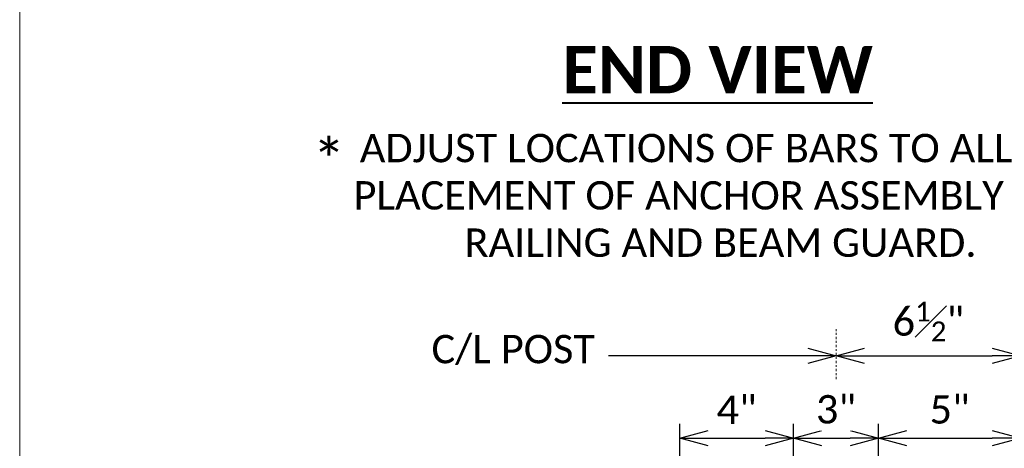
# Model space of a CAD drawing. Extents: x 5346 to 20707, y 13094 to 24070.
# Tile 2 of 14: x 5346 to 5398, y 23913 to 23936. Entities that reach past the tile are written whole.
import ezdxf
from ezdxf import colors
from ezdxf.entities.mleader import LeaderData, LeaderLine
from ezdxf.enums import TextEntityAlignment as Align
from ezdxf.math import Vec2, Vec3

# ---------------------------------------------------------------- set-up
doc = ezdxf.new("R2010")
doc.units = 0
doc.header["$MEASUREMENT"] = 0
doc.linetypes.add('Wisdot4', pattern=[0.28125, 0.125, -0.0625, 0.03125, -0.0625])
for name, color, linetype, lineweight in [('B_ANNO_DIM', 7, 'Continuous', 18), ('B_ANNO_TEXT', 7, 'Continuous', 18), ('B_ANNO_TEXT_TITLE', 7, 'Continuous', 40), ('B_CNTR', 1, 'Wisdot4', 18)]:
    doc.layers.add(name, color=color, linetype=linetype, lineweight=lineweight)
doc.layers.add('B_ANNO_NOPLOT', color=47, linetype='Continuous', lineweight=18, plot=False)
doc.styles.add('Annotative', font='calibri.ttf', dxfattribs={"height": 0.0625})
doc.styles.get("Standard").update_dxf_attribs({"font": 'calibri.ttf'})
doc.styles.add('Title', font='calibrib.ttf', dxfattribs={"height": 0.125})
doc.dimstyles.new('Annotative', dxfattribs={"dimscale": 0, "dimtxt": 0.0625, "dimasz": 0.0625, "dimexe": 0.03125, "dimexo": 0.03125, "dimgap": 0.03125, "dimtad": 1, "dimdec": 3, "dimzin": 3, "dimdsep": 46, "dimlunit": 4, "dimtxsty": 'Standard', "dimblk": 'OPEN30', "dimcen": 0.03125, "dimaunit": 1, "dimadec": 0, "dimazin": 3, "dimtfac": 0.75, "dimtdec": 3, "dimtofl": 0, "dimtmove": 0, "dimatfit": 3, "dimldrblk": 'OPEN30', "dimfxl": 1, "dimtfill": 1, "dimfrac": 1, "dimtolj": 1, "dimtzin": 0, "dimarcsym": 0})

# ---------------------------------------------------------------- blocks, each defined once
blk = doc.blocks.new('*U110')
at = {"layer": 'B_ANNO_NOPLOT', "flags": 128}
blk.add_lwpolyline([(0, 0), (-1.005828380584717e-07, 252.0000000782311), (323.9276625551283, 252.0000001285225), (323.9276625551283, 238.8551612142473), (377.9999998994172, 238.8551612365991), (377.9999999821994, 40.49960530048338), (316.5707527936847, 40.49960528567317), (316.570752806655, 1.229345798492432e-07)], close=True, dxfattribs=at)
at = {"layer": 'B_ANNO_DIM', "style": 'Annotative'}
for tag, p in [('JTO', (272.848940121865, 214.6930781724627)), ('BAR6', (280.7445513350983, 150.1927506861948)), ('BAR7', (280.7274809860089, 131.085370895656)), ('SPA2', (291.8077540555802, 121.3197255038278)), ('BAR9', (309.4236035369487, 121.3326873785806)), ('BAR10', (316.0582376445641, 121.3286500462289))]:
    blk.add_attdef(tag, p, '', height=1.5, dxfattribs=at)
blk.add_attdef('BAR8', text='', height=1.5, dxfattribs=at).set_placement((302.7779506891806, 131.0174886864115), align=Align.RIGHT)
blk = doc.blocks.new('_Open30')
at = {"color": 0, "linetype": 'ByBlock', "lineweight": -2}
for p, q in [((-1, 0.26794919), (0, 0)), ((0, 0), (-1, -0.26794919)), ((0, 0), (-1, 0))]:
    blk.add_line(p, q, dxfattribs=at)
blk = doc.blocks.new('*D33')
at = {"layer": 'B_ANNO_DIM', "color": 0, "lineweight": -2, "transparency": 16777216}
for p, q in [((5391.610044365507, 23911.69663094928), (5391.610044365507, 23914.44118670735)), ((5388.609955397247, 23913.69118670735), (5390.110044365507, 23913.69118670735))]:
    blk.add_line(p, q, dxfattribs=at)
at = {"layer": 'Defpoints', "color": 0, "transparency": 16777216}
for p in [(5387.109955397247, 23913.69118670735), (5391.610044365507, 23913.69118670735), (5391.610044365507, 23910.94663094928)]:
    blk.add_point(p, dxfattribs=at)
at = {"layer": 'B_ANNO_DIM', "color": 0, "lineweight": -2, "transparency": 16777216, "xscale": 1.5, "yscale": 1.5, "zscale": 1.5, "rotation": 180}
blk.add_blockref('_Open30', (5387.109955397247, 23913.69118670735), dxfattribs=at)
at = {"layer": 'B_ANNO_DIM', "color": 0, "lineweight": -2, "transparency": 16777216, "xscale": 1.5, "yscale": 1.5, "zscale": 1.5}
blk.add_blockref('_Open30', (5391.610044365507, 23913.69118670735), dxfattribs=at)
at = {"layer": 'B_ANNO_DIM', "color": 0, "transparency": 16777216, "insert": (5389.359999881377, 23915.20964824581), "char_height": 1.5, "attachment_point": 5, "bg_fill": 3, "box_fill_scale": 1.25, "bg_fill_color": 256, "bg_fill_true_color": 13158600, "bg_fill_transparency": 0}
blk.add_mtext('\\A1;3"', dxfattribs=at)
blk = doc.blocks.new('*D34')
at = {"layer": 'B_ANNO_DIM', "color": 0, "lineweight": -2, "transparency": 16777216}
for p, q in [((5381.116000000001, 23898.08080246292), (5381.116000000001, 23914.44118670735)), ((5387.109955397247, 23911.69663094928), (5387.109955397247, 23914.44118670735)), ((5382.616000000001, 23913.69118670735), (5385.609955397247, 23913.69118670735))]:
    blk.add_line(p, q, dxfattribs=at)
at = {"layer": 'Defpoints', "color": 0, "transparency": 16777216}
for p in [(5387.109955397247, 23913.69118670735), (5387.109955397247, 23910.94663094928), (5381.116000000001, 23897.33080246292)]:
    blk.add_point(p, dxfattribs=at)
at = {"layer": 'B_ANNO_DIM', "color": 0, "lineweight": -2, "transparency": 16777216, "xscale": 1.5, "yscale": 1.5, "zscale": 1.5, "rotation": 180}
blk.add_blockref('_Open30', (5381.116000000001, 23913.69118670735), dxfattribs=at)
at = {"layer": 'B_ANNO_DIM', "color": 0, "lineweight": -2, "transparency": 16777216, "xscale": 1.5, "yscale": 1.5, "zscale": 1.5}
blk.add_blockref('_Open30', (5387.109955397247, 23913.69118670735), dxfattribs=at)
at = {"layer": 'B_ANNO_DIM', "color": 0, "transparency": 16777216, "insert": (5384.112977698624, 23915.19464824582), "char_height": 1.5, "attachment_point": 5, "bg_fill": 3, "box_fill_scale": 1.25, "bg_fill_color": 256, "bg_fill_true_color": 13158600, "bg_fill_transparency": 0}
blk.add_mtext('\\A1;4"', dxfattribs=at)
blk = doc.blocks.new('*D35')
at = {"layer": 'B_ANNO_DIM', "color": 0, "lineweight": -2, "transparency": 16777216}
blk.add_line((5393.110044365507, 23913.69118670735), (5397.616000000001, 23913.69118670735), dxfattribs=at)
at = {"layer": 'Defpoints', "color": 0, "transparency": 16777216}
for p in [(5391.610044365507, 23913.69118670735), (5399.116000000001, 23913.69118670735), (5399.116000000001, 23913.69118670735)]:
    blk.add_point(p, dxfattribs=at)
at = {"layer": 'B_ANNO_DIM', "color": 0, "lineweight": -2, "transparency": 16777216, "xscale": 1.5, "yscale": 1.5, "zscale": 1.5, "rotation": 180}
blk.add_blockref('_Open30', (5391.610044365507, 23913.69118670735), dxfattribs=at)
at = {"layer": 'B_ANNO_DIM', "color": 0, "lineweight": -2, "transparency": 16777216, "xscale": 1.5, "yscale": 1.5, "zscale": 1.5}
blk.add_blockref('_Open30', (5399.116000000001, 23913.69118670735), dxfattribs=at)
at = {"layer": 'B_ANNO_DIM', "color": 0, "transparency": 16777216, "insert": (5395.363022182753, 23915.20214824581), "char_height": 1.5, "attachment_point": 5, "bg_fill": 3, "box_fill_scale": 1.25, "bg_fill_color": 256, "bg_fill_true_color": 13158600, "bg_fill_transparency": 0}
blk.add_mtext('\\A1;5"', dxfattribs=at)
blk = doc.blocks.new('*D36')
at = {"layer": 'B_ANNO_DIM', "color": 0, "lineweight": -2, "transparency": 16777216}
for p, q in [((5399.116000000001, 23898.03655836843), (5399.116000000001, 23918.79108955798)), ((5390.866000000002, 23918.04108955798), (5397.616000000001, 23918.04108955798))]:
    blk.add_line(p, q, dxfattribs=at)
at = {"layer": 'Defpoints', "color": 0, "transparency": 16777216}
for p in [(5389.366000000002, 23918.04108955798), (5399.116000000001, 23918.04108955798), (5399.116000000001, 23897.28655836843)]:
    blk.add_point(p, dxfattribs=at)
at = {"layer": 'B_ANNO_DIM', "color": 0, "lineweight": -2, "transparency": 16777216, "xscale": 1.5, "yscale": 1.5, "zscale": 1.5, "rotation": 180}
blk.add_blockref('_Open30', (5389.366000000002, 23918.04108955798), dxfattribs=at)
at = {"layer": 'B_ANNO_DIM', "color": 0, "lineweight": -2, "transparency": 16777216, "xscale": 1.5, "yscale": 1.5, "zscale": 1.5}
blk.add_blockref('_Open30', (5399.116000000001, 23918.04108955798), dxfattribs=at)
at = {"layer": 'B_ANNO_DIM', "color": 0, "transparency": 16777216, "insert": (5394.241000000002, 23919.85851263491), "char_height": 1.5, "attachment_point": 5, "bg_fill": 3, "box_fill_scale": 1.25, "bg_fill_color": 256, "bg_fill_true_color": 13158600, "bg_fill_transparency": 0}
blk.add_mtext('\\A1;6{\\H0.7x;\\S1#2;}"', dxfattribs=at)
blk = doc.blocks.new('INS_RAILCOMB3T_BASE')
at = {"layer": 'B_ANNO_NOPLOT', "flags": 128}
blk.add_lwpolyline([(0, 0), (-1.005828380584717e-07, 252.0000000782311), (323.9276625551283, 252.0000001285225), (323.9276625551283, 238.8551612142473), (377.9999998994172, 238.8551612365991), (377.9999999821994, 40.49960530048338), (316.5707527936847, 40.49960528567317), (316.570752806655, 1.229345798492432e-07)], close=True, dxfattribs=at)
at = {"layer": 'B_CNTR'}
blk.add_line((43.12375279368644, 99.0203892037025), (43.12375279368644, 101.6749763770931), dxfattribs=at)
at = {"layer": 'B_ANNO_DIM', "style": 'Annotative'}
for tag, p in [('SHT', (195.6155375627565, 204.5169053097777)), ('BAR15', (345.6115918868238, 131.0624470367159)), ('SPA3', (173.5596540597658, 121.2896680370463)), ('DIM1', (189.749927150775, 121.3361886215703)), ('BAR12', (20.48248101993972, 59.95043916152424)), ('BAR13', (20.50314153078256, 55.44165593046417)), ('BAR14', (20.50775280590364, 28.90893566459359))]:
    blk.add_attdef(tag, p, '', height=1.5, dxfattribs=at)
at = {"layer": 'B_ANNO_TEXT', "attachment_point": 1, "line_spacing_factor": 0.99999950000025, "style": 'Annotative'}
for s, insert, char_height, width in [('\\A1;*', (15.46221999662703, 111.6636339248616), 2.250001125, 178.7647335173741), ('\\pxqc;ADJUST LOCATIONS OF BARS TO ALLOW\\PPLACEMENT OF ANCHOR ASSEMBLY FOR\\PRAILING AND BEAM GUARD.', (-22.57056690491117, 111.9944933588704), 1.50000075, 119.1764890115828)]:
    blk.add_mtext(s, dxfattribs=dict(at, insert=insert, char_height=char_height, width=width))
at = {"layer": 'B_ANNO_TEXT_TITLE', "linetype": 'Continuous', "lineweight": 40, "insert": (28.66045120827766, 116.6374358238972), "char_height": 2.499999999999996, "attachment_point": 1, "line_spacing_factor": 0.8, "style": 'Title', "bg_fill": 3, "box_fill_scale": 1.5, "bg_fill_color": 255, "bg_fill_transparency": 0}
blk.add_mtext('{\\LEND VIEW}', dxfattribs=at)
at = {"layer": 'B_ANNO_DIM'}
dim = blk.add_linear_dim(base=(45.36779715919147, 95.90879199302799), p1=(40.86770819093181, 95.90879199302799), p2=(45.36779715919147, 93.16423623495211), text='3"', dimstyle='Annotative', dxfattribs=at)
dim.commit()
dim.dimension.update_dxf_attribs({"geometry": '*D33', "text_midpoint": (43.11775267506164, 97.42725353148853), "insert": (-5346.242247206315, -23817.78239471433)})
for base, p1, p2, text, picture, middle in [((40.86770819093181, 95.90879199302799), (34.87375279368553, 79.54840774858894), (40.86770819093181, 93.16423623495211), '4"', '*D34', (37.87073049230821, 97.41225353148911)), ((52.87375279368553, 95.90879199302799), (45.36779715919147, 95.90879199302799), (52.87375279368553, 95.90879199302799), '5"', '*D35', (49.12077497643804, 97.41975353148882))]:
    dim = blk.add_linear_dim(base=base, p1=p1, p2=p2, text=text, dimstyle='Annotative', dxfattribs=at)
    dim.commit()
    dim.dimension.update_dxf_attribs({"geometry": picture, "text_midpoint": middle, "insert": (-5346.242247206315, -23817.78239471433)})
dim = blk.add_linear_dim(base=(52.87375279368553, 100.2586948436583), p1=(43.12375279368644, 100.2586948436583), p2=(52.87375279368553, 79.5041636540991), text='6{\\H0.7x;\\S1#2;}"', dimstyle='Annotative', dxfattribs=at)
dim.commit()
dim.dimension.update_dxf_attribs({"geometry": '*D36', "text_midpoint": (47.99875279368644, 102.0761179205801), "insert": (-5346.242247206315, -23817.78239471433)})
ml = blk.add_multileader_mtext('Standard', dxfattribs=at)
ml.set_content('C/L POST', color=256)
ml.set_leader_properties()
ml.set_arrow_properties(name='OPEN30')
ml.build(insert=Vec2(0, 0))
ml.multileader.update_dxf_attribs({"text_right_attachment_type": 3, "dogleg_length": 0.0625, "arrow_head_size": 1.5, "scale": 24})
ctx = ml.context
ctx.base_point, ctx.scale, ctx.char_height, ctx.arrow_head_size, ctx.landing_gap_size, ctx.plane_origin = Vec3(21.0048951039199, 100.4548486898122), 24, 1.5, 1.5, 0.75, Vec3(43.12375279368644, 100.2586948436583)
ctx.right_attachment = 3
notes = []
notes.append((ctx, [(0, (1, 1, 0), (32.59874125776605, 100.2586948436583), (-1, 0), 1.5, [(0, [(43.12375279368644, 100.2586948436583), (32.59874125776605, 100.2586948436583), (32.59874125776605, 100.2586948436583)], 0, [])])]))
ctx.mtext.insert, ctx.mtext.flow_direction = Vec3(21.75489510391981, 101.3669640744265), 5
for ctx, leaders in notes:
    for number, flags, end, landing, length, lines in leaders:
        leader = LeaderData()
        leader.index, (leader.has_last_leader_line, leader.has_dogleg_vector, leader.attachment_direction) = number, flags
        leader.last_leader_point, leader.dogleg_vector, leader.dogleg_length = Vec3(end), Vec3(landing), length
        for number, points, colour, breaks in lines:
            line = LeaderLine()
            line.index, line.vertices, line.color, line.breaks = number, Vec3.list(points), colors.encode_raw_color(colour), breaks
            leader.lines.append(line)
        ctx.leaders.append(leader)

msp = doc.modelspace()

# ---------------------------------------------------------------- block references
msp.add_blockref('*U110', (5346.242247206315, 23817.78239471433))

# ---------------------------------------------------------------- next in the draw order: block references
msp.add_blockref('INS_RAILCOMB3T_BASE', (5346.242247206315, 23817.78239471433))

doc.saveas('drawing.dxf')
